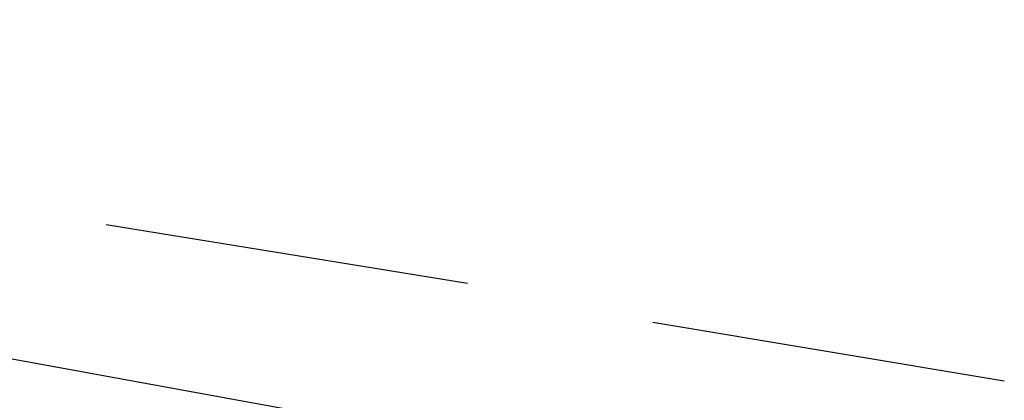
# Model space of a CAD drawing. Header units: feet. Extents: x -79 to 198, y -22 to 181.
# Tile 81 of 256: x 42.975 to 44.32, y 18.804 to 19.324. Entities that reach past the tile are written whole.
import ezdxf

# ---------------------------------------------------------------- set-up
doc = ezdxf.new("R2010")
doc.units = ezdxf.units.FT
doc.layers.add('A-LINEA', color=7, linetype='CONTINUOUS')

msp = doc.modelspace()

# ---------------------------------------------------------------- linework, layer by layer
at = {"layer": 'A-LINEA'}
for p, q in [((40.4267, 19.3244), (44.08, 18.6578)), ((40.4267, 19.3244), (44.08, 18.6578)), ((43.0933, 19.0444), (43.5867, 18.9644)), ((43.0933, 19.0444), (43.5867, 18.9644)), ((43.84, 18.9111), (44.32, 18.8311)), ((43.84, 18.9111), (44.32, 18.8311))]:
    msp.add_line(p, q, dxfattribs=at)

doc.saveas('drawing.dxf')
